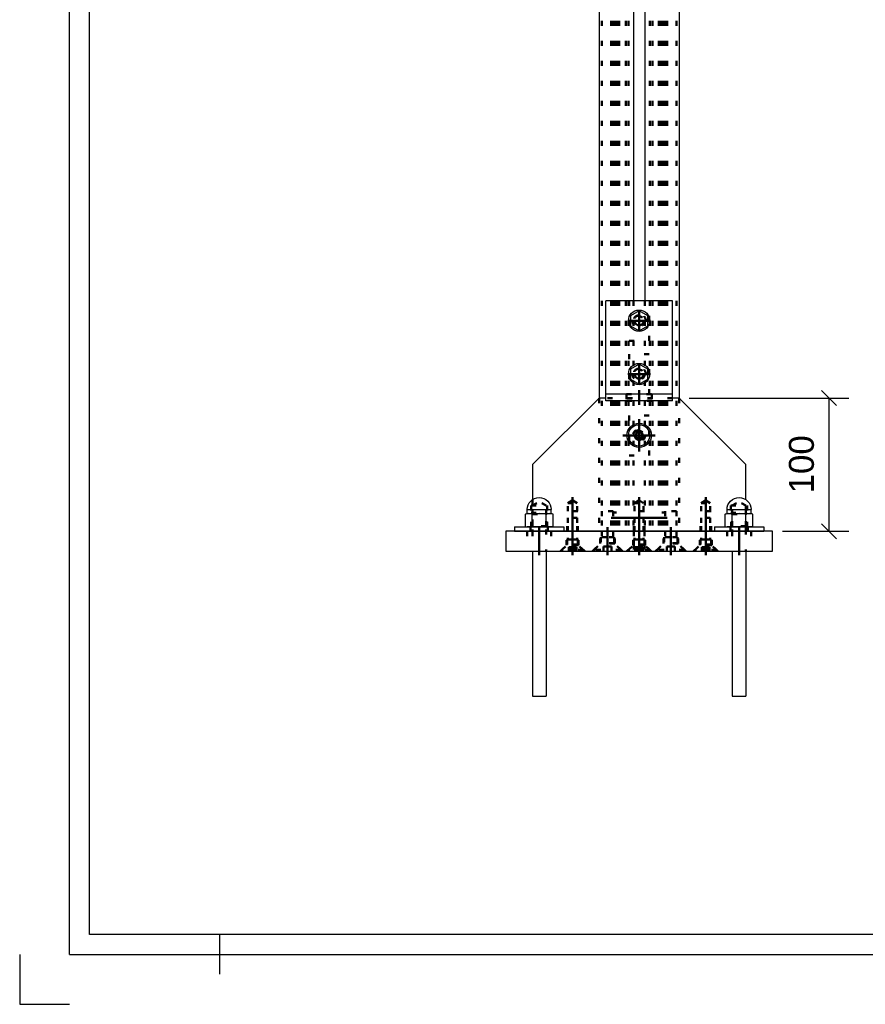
# Model space of a CAD drawing. Header units: millimetres. Extents: x 2 to 422, y -384 to -87.
# Tile 1 of 13: x 2 to 87, y -384 to -286. Entities that reach past the tile are written whole.
import ezdxf

# ---------------------------------------------------------------- set-up
doc = ezdxf.new("R2010")
doc.units = ezdxf.units.MM
doc.linetypes.add('DOT', pattern=[2, 0.5, -1.5])
doc.linetypes.add('STRICHPUNKT2', pattern=[18.5, 10, -4, 0.5, -4])
doc.layers.get('0').update_dxf_attribs({"linetype": 'CONTINUOUS'})
doc.layers.add('DIM49', color=4, linetype='CONTINUOUS')
doc.layers.add('TXT_DIM49', color=2, linetype='CONTINUOUS')
doc.layers.add('LE_ALL', color=7, linetype='CONTINUOUS', lineweight=50)
doc.styles.add('ARIAL', font='arial.ttf')

# ---------------------------------------------------------------- blocks, each defined once
blk = doc.blocks.new('DINA3_00002', base_point=(415.268, -377.081))
for p, q in [((9.268, -377.081), (9.268, -94.081)), ((415.268, -377.081), (9.268, -377.081)), ((22.268, -377.081), (22.268, -381.081)), ((7.268, -379.081), (417.268, -379.081))]:
    blk.add_line(p, q)
for points in [[(7.268, -379.081), (7.268, -92.081), (417.268, -92.081)], [(2.268, -379.081), (2.268, -384.081), (7.268, -384.081)]]:
    blk.add_lwpolyline(points)
blk = doc.blocks.new('_ZBL0013_00001')
blk.add_blockref('DINA3_00002', (415.268, -377.081))
blk = doc.blocks.new('Profiel 60x60_00481', base_point=(66.797, -185.68))
for p, q in [((60.264, -185.68), (60.264, -323.413)), ((68.264, -185.68), (68.264, -323.413)), ((63.697, -205.014), (63.697, -313.68)), ((64.831, -205.014), (64.831, -313.68))]:
    blk.add_line(p, q)
at = {"layer": 'LE_ALL', "color": 3, "linetype": 'DOT'}
for p, q in [((60.531, -185.68), (60.531, -336.747)), ((60.531, -185.68), (60.531, -336.747)), ((61.461, -185.68), (61.461, -336.747)), ((61.611, -185.68), (61.611, -336.747)), ((61.664, -185.68), (61.664, -336.747)), ((61.731, -185.68), (61.731, -336.747)), ((61.839, -185.68), (61.839, -336.747)), ((61.864, -185.68), (61.864, -336.747)), ((61.944, -185.68), (61.944, -336.747)), ((61.957, -185.68), (61.957, -336.747)), ((61.997, -185.68), (61.997, -336.747)), ((62.031, -185.68), (62.031, -336.747)), ((62.117, -185.68), (62.117, -336.747)), ((62.277, -185.68), (62.277, -336.747)), ((62.931, -185.68), (62.931, -336.747)), ((63.197, -185.68), (63.197, -336.747)), ((65.331, -185.68), (65.331, -336.747)), ((65.597, -185.68), (65.597, -336.747)), ((66.251, -185.68), (66.251, -336.747)), ((66.411, -185.68), (66.411, -336.747)), ((66.497, -185.68), (66.497, -336.747)), ((66.531, -185.68), (66.531, -336.747)), ((66.571, -185.68), (66.571, -336.747)), ((66.584, -185.68), (66.584, -336.747)), ((66.664, -185.68), (66.664, -336.747)), ((66.689, -185.68), (66.689, -336.747)), ((66.797, -185.68), (66.797, -336.747)), ((66.864, -185.68), (66.864, -336.747)), ((66.917, -185.68), (66.917, -336.747)), ((67.067, -185.68), (67.067, -336.747)), ((67.997, -185.68), (67.997, -336.747)), ((67.997, -185.68), (67.997, -336.747)), ((63.697, -313.68), (63.697, -336.747)), ((64.831, -313.68), (64.831, -336.747)), ((60.264, -323.413), (60.264, -336.747)), ((68.264, -323.413), (68.264, -336.747)), ((61.997, -334.88), (61.731, -334.88)), ((66.797, -334.88), (66.531, -334.88)), ((61.997, -335.947), (61.731, -335.947)), ((66.797, -335.947), (66.531, -335.947))]:
    blk.add_line(p, q, dxfattribs=at)
blk = doc.blocks.new('_00483', base_point=(67.064, -335.413))
at = {"layer": 'LE_ALL', "color": 1, "linetype": 'STRICHPUNKT2'}
blk.add_line((67.064, -335.413), (61.464, -335.413), dxfattribs=at)
blk = doc.blocks.new('_00482')
blk.add_blockref('_00483', (67.064, -335.413))
blk = doc.blocks.new('Profiel 60x60_00480')
for name, p in [('Profiel 60x60_00481', (66.797, -185.68)), ('_00482', (0, 0))]:
    blk.add_blockref(name, p)
blk = doc.blocks.new('Brede Strip 15x200_00486', base_point=(58.197, -338.13))
blk.add_lwpolyline([(77.597, -338.747), (77.597, -336.747), (50.931, -336.747), (50.931, -338.747)], close=True)
at = {"layer": 'LE_ALL', "color": 3, "linetype": 'DOT'}
for p, q in [((53.064, -336.747), (53.064, -338.747)), ((55.464, -336.747), (55.464, -338.747)), ((58.197, -338.13), (58.197, -336.747)), ((61.831, -337.965), (61.831, -336.747)), ((63.731, -336.747), (63.731, -337.585)), ((64.797, -336.747), (64.797, -337.585)), ((64.864, -338.13), (64.864, -336.747)), ((68.164, -337.965), (68.164, -336.747)), ((71.531, -338.13), (71.531, -336.747)), ((73.064, -336.747), (73.064, -338.747)), ((75.464, -336.747), (75.464, -338.747)), ((58.197, -338.13), (56.997, -338.13)), ((58.814, -338.747), (58.197, -338.13)), ((61.831, -337.965), (60.364, -337.965)), ((62.613, -338.747), (61.831, -337.965)), ((64.864, -338.13), (63.664, -338.13)), ((63.731, -338.085), (63.731, -338.747)), ((64.797, -338.085), (64.797, -338.747)), ((65.481, -338.747), (64.864, -338.13)), ((68.164, -337.965), (66.697, -337.965)), ((68.946, -338.747), (68.164, -337.965)), ((71.531, -338.13), (70.331, -338.13)), ((72.147, -338.747), (71.531, -338.13))]:
    blk.add_line(p, q, dxfattribs=at)
for points in [[(56.381, -338.747), (56.997, -338.13), (56.997, -336.747)], [(59.582, -338.747), (60.364, -337.965), (60.364, -336.747)], [(63.047, -338.747), (63.664, -338.13), (63.664, -336.747)], [(65.915, -338.747), (66.697, -337.965), (66.697, -336.747)], [(69.714, -338.747), (70.331, -338.13), (70.331, -336.747)]]:
    blk.add_lwpolyline(points, dxfattribs=at)
blk = doc.blocks.new('_00488', base_point=(74.264, -336.347))
at = {"layer": 'LE_ALL', "color": 1, "linetype": 'STRICHPUNKT2'}
for p, q in [((54.264, -336.347), (54.264, -339.147)), ((54.264, -336.347), (54.264, -339.147)), ((57.597, -339.147), (57.597, -336.347)), ((57.597, -339.147), (57.597, -336.347)), ((61.097, -339.147), (61.097, -336.347)), ((61.097, -339.147), (61.097, -336.347)), ((64.264, -339.147), (64.264, -336.347)), ((64.264, -339.147), (64.264, -336.347)), ((64.264, -336.48), (64.264, -339.013)), ((67.431, -339.147), (67.431, -336.347)), ((67.431, -339.147), (67.431, -336.347)), ((70.931, -339.147), (70.931, -336.347)), ((70.931, -339.147), (70.931, -336.347)), ((74.264, -336.347), (74.264, -339.147)), ((74.264, -336.347), (74.264, -339.147))]:
    blk.add_line(p, q, dxfattribs=at)
blk = doc.blocks.new('_00487')
blk.add_blockref('_00488', (74.264, -336.347))
blk = doc.blocks.new('Brede Strip 15x200_00485')
for name, p in [('Brede Strip 15x200_00486', (58.197, -338.13)), ('_00487', (0, 0))]:
    blk.add_blockref(name, p)
blk = doc.blocks.new('Carrosseriering M12 (ISO 7093 _ DIN 9021)_00492', base_point=(53.397, -336.747))
for p, q in [((51.797, -336.307), (56.731, -336.307)), ((51.797, -336.307), (51.797, -336.747)), ((51.797, -336.747), (56.731, -336.747)), ((56.731, -336.307), (56.731, -336.747))]:
    blk.add_line(p, q)
at = {"layer": 'LE_ALL', "color": 3, "linetype": 'DOT'}
for p, q in [((53.397, -336.747), (53.397, -336.307)), ((55.131, -336.747), (55.131, -336.307))]:
    blk.add_line(p, q, dxfattribs=at)
blk = doc.blocks.new('Carrosseriering M12 (ISO 7093 _ DIN 9021)_00491')
blk.add_blockref('Carrosseriering M12 (ISO 7093 _ DIN 9021)_00492', (53.397, -336.747))
blk = doc.blocks.new('Hoge dopmoer (DIN 1587)-M12_00494', base_point=(53.456, -334.907))
for p, q in [((53.064, -334.573), (55.464, -334.573)), ((55.65, -335.023), (55.464, -334.973)), ((55.65, -336.257), (55.65, -335.023)), ((52.878, -336.257), (53.064, -336.307)), ((53.225, -336.307), (53.064, -336.307)), ((55.303, -336.307), (54.264, -336.307)), ((55.464, -336.307), (55.303, -336.307)), ((55.65, -336.257), (55.464, -336.307))]:
    blk.add_line(p, q)
blk.add_lwpolyline([(53.064, -334.973), (53.064, -334.573, -0.414214), (54.264, -333.373, -0.414214), (55.464, -334.573)], format="xyb")
for points in [[(52.878, -336.257), (52.878, -335.023), (53.064, -334.973), (53.225, -334.973), (54.264, -334.973), (55.303, -334.973), (55.464, -334.973), (55.464, -334.573)], [(52.878, -336.257), (53.058, -336.294), (53.225, -336.307), (53.392, -336.294), (53.571, -336.257), (53.571, -335.023), (53.392, -334.986), (53.225, -334.973), (53.058, -334.986), (52.878, -335.023)], [(54.957, -336.257), (54.957, -335.023), (54.598, -334.986), (54.264, -334.973), (53.93, -334.986), (53.571, -335.023)], [(55.303, -334.973), (55.136, -334.986), (54.957, -335.023)], [(55.65, -335.023), (55.47, -334.986), (55.303, -334.973)], [(53.571, -336.257), (53.93, -336.294), (54.264, -336.307), (53.225, -336.307)], [(54.264, -336.307), (54.598, -336.294), (54.957, -336.257)], [(54.957, -336.257), (55.136, -336.294), (55.303, -336.307)], [(55.303, -336.307), (55.47, -336.294), (55.65, -336.257)]]:
    blk.add_lwpolyline(points)
at = {"layer": 'LE_ALL', "color": 3, "linetype": 'DOT'}
for p, q in [((53.584, -334.173), (54.264, -333.773)), ((54.944, -334.173), (54.264, -333.773)), ((53.456, -334.173), (55.072, -334.173)), ((53.456, -334.173), (53.456, -334.907)), ((53.456, -334.907), (55.072, -334.907)), ((53.464, -336.307), (53.464, -334.907)), ((55.064, -336.307), (55.064, -334.907)), ((55.072, -334.173), (55.072, -334.907))]:
    blk.add_line(p, q, dxfattribs=at)
blk = doc.blocks.new('GEWINDE_00496', base_point=(53.464, -336.307))
at = {"layer": 'LE_ALL', "color": 3, "linetype": 'DOT'}
for p, q in [((53.464, -336.307), (53.464, -334.907)), ((53.464, -334.907), (53.584, -335.027)), ((55.064, -334.907), (54.944, -335.027)), ((55.064, -336.307), (55.064, -334.907)), ((53.584, -336.237), (53.584, -335.027)), ((53.584, -335.027), (54.944, -335.027)), ((54.944, -336.237), (54.944, -335.027)), ((53.464, -336.307), (53.584, -336.237)), ((54.944, -336.237), (53.584, -336.237)), ((55.064, -336.307), (54.944, -336.237))]:
    blk.add_line(p, q, dxfattribs=at)
blk = doc.blocks.new('GEWINDE_00495')
blk.add_blockref('GEWINDE_00496', (53.464, -336.307))
blk = doc.blocks.new('Hoge dopmoer (DIN 1587)-M12_00493')
for name, p in [('Hoge dopmoer (DIN 1587)-M12_00494', (53.456, -334.907)), ('GEWINDE_00495', (0, 0))]:
    blk.add_blockref(name, p)
blk = doc.blocks.new('Draadstang-M12x140_00498', base_point=(53.584, -353.24))
for p, q in [((53.584, -338.747), (53.584, -353.24)), ((54.944, -338.747), (54.944, -353.24)), ((53.584, -353.24), (54.944, -353.24))]:
    blk.add_line(p, q)
at = {"layer": 'LE_ALL', "color": 3, "linetype": 'DOT'}
blk.add_line((54.944, -334.573), (54.944, -338.747), dxfattribs=at)
blk.add_lwpolyline([(53.584, -334.573), (53.584, -336.747), (53.584, -338.747)], dxfattribs=at)
blk = doc.blocks.new('Draadstang-M12x140_00497')
blk.add_blockref('Draadstang-M12x140_00498', (53.584, -353.24))
blk = doc.blocks.new('Montage_00490')
for name in ['Hoge dopmoer (DIN 1587)-M12_00493', 'Draadstang-M12x140_00497', 'Carrosseriering M12 (ISO 7093 _ DIN 9021)_00491']:
    blk.add_blockref(name, (0, 0))
blk = doc.blocks.new('Carrosseriering M12 (ISO 7093 _ DIN 9021)_00501', base_point=(73.397, -336.747))
for p, q in [((71.797, -336.307), (76.731, -336.307)), ((71.797, -336.307), (71.797, -336.747)), ((71.797, -336.747), (76.731, -336.747)), ((76.731, -336.307), (76.731, -336.747))]:
    blk.add_line(p, q)
at = {"layer": 'LE_ALL', "color": 3, "linetype": 'DOT'}
for p, q in [((73.397, -336.747), (73.397, -336.307)), ((75.131, -336.747), (75.131, -336.307))]:
    blk.add_line(p, q, dxfattribs=at)
blk = doc.blocks.new('Carrosseriering M12 (ISO 7093 _ DIN 9021)_00500')
blk.add_blockref('Carrosseriering M12 (ISO 7093 _ DIN 9021)_00501', (73.397, -336.747))
blk = doc.blocks.new('Hoge dopmoer (DIN 1587)-M12_00503', base_point=(73.456, -334.907))
for p, q in [((73.064, -334.573), (75.464, -334.573)), ((75.65, -335.023), (75.464, -334.973)), ((75.65, -336.257), (75.65, -335.023)), ((72.878, -336.257), (73.064, -336.307)), ((73.225, -336.307), (73.064, -336.307)), ((75.303, -336.307), (74.264, -336.307)), ((75.464, -336.307), (75.303, -336.307)), ((75.65, -336.257), (75.464, -336.307))]:
    blk.add_line(p, q)
blk.add_lwpolyline([(73.064, -334.973), (73.064, -334.573, -0.414214), (74.264, -333.373, -0.414214), (75.464, -334.573)], format="xyb")
for points in [[(72.878, -336.257), (72.878, -335.023), (73.064, -334.973), (73.225, -334.973), (74.264, -334.973), (75.303, -334.973), (75.464, -334.973), (75.464, -334.573)], [(72.878, -336.257), (73.058, -336.294), (73.225, -336.307), (73.392, -336.294), (73.571, -336.257), (73.571, -335.023), (73.392, -334.986), (73.225, -334.973), (73.058, -334.986), (72.878, -335.023)], [(74.957, -336.257), (74.957, -335.023), (74.598, -334.986), (74.264, -334.973), (73.93, -334.986), (73.571, -335.023)], [(75.303, -334.973), (75.136, -334.986), (74.957, -335.023)], [(75.65, -335.023), (75.47, -334.986), (75.303, -334.973)], [(73.571, -336.257), (73.93, -336.294), (74.264, -336.307), (73.225, -336.307)], [(74.264, -336.307), (74.598, -336.294), (74.957, -336.257)], [(74.957, -336.257), (75.136, -336.294), (75.303, -336.307)], [(75.303, -336.307), (75.47, -336.294), (75.65, -336.257)]]:
    blk.add_lwpolyline(points)
at = {"layer": 'LE_ALL', "color": 3, "linetype": 'DOT'}
for p, q in [((73.584, -334.173), (74.264, -333.773)), ((74.944, -334.173), (74.264, -333.773)), ((73.456, -334.173), (75.072, -334.173)), ((73.456, -334.173), (73.456, -334.907)), ((73.456, -334.907), (75.072, -334.907)), ((73.464, -336.307), (73.464, -334.907)), ((75.064, -336.307), (75.064, -334.907)), ((75.072, -334.173), (75.072, -334.907))]:
    blk.add_line(p, q, dxfattribs=at)
blk = doc.blocks.new('GEWINDE_00505', base_point=(73.464, -336.307))
at = {"layer": 'LE_ALL', "color": 3, "linetype": 'DOT'}
for p, q in [((73.464, -336.307), (73.464, -334.907)), ((73.464, -334.907), (73.584, -335.027)), ((75.064, -334.907), (74.944, -335.027)), ((75.064, -336.307), (75.064, -334.907)), ((73.584, -336.237), (73.584, -335.027)), ((73.584, -335.027), (74.944, -335.027)), ((74.944, -336.237), (74.944, -335.027)), ((73.464, -336.307), (73.584, -336.237)), ((74.944, -336.237), (73.584, -336.237)), ((75.064, -336.307), (74.944, -336.237))]:
    blk.add_line(p, q, dxfattribs=at)
blk = doc.blocks.new('GEWINDE_00504')
blk.add_blockref('GEWINDE_00505', (73.464, -336.307))
blk = doc.blocks.new('Hoge dopmoer (DIN 1587)-M12_00502')
for name, p in [('Hoge dopmoer (DIN 1587)-M12_00503', (73.456, -334.907)), ('GEWINDE_00504', (0, 0))]:
    blk.add_blockref(name, p)
blk = doc.blocks.new('Draadstang-M12x140_00507', base_point=(73.584, -353.24))
for p, q in [((73.584, -338.747), (73.584, -353.24)), ((74.944, -338.747), (74.944, -353.24)), ((73.584, -353.24), (74.944, -353.24))]:
    blk.add_line(p, q)
at = {"layer": 'LE_ALL', "color": 3, "linetype": 'DOT'}
blk.add_line((74.944, -334.573), (74.944, -338.747), dxfattribs=at)
blk.add_lwpolyline([(73.584, -334.573), (73.584, -336.747), (73.584, -338.747)], dxfattribs=at)
blk = doc.blocks.new('Draadstang-M12x140_00506')
blk.add_blockref('Draadstang-M12x140_00507', (73.584, -353.24))
blk = doc.blocks.new('Montage_00499')
for name in ['Hoge dopmoer (DIN 1587)-M12_00502', 'Draadstang-M12x140_00506', 'Carrosseriering M12 (ISO 7093 _ DIN 9021)_00500']:
    blk.add_blockref(name, (0, 0))
blk = doc.blocks.new('Montage voetplaat_00489')
for name in ['Montage_00490', 'Montage_00499']:
    blk.add_blockref(name, (0, 0))
blk = doc.blocks.new('Verzonken kopbout (DIN 7991_ISO 10642)-M10x30_00510', base_point=(66.864, -337.32))
at = {"layer": 'LE_ALL', "color": 3, "linetype": 'DOT'}
for p, q in [((66.864, -334.747), (66.864, -337.32)), ((67.997, -334.747), (66.864, -334.747)), ((67.997, -334.747), (67.997, -337.32)), ((66.097, -338.587), (66.764, -337.92)), ((66.764, -337.32), (66.764, -337.92)), ((68.097, -337.32), (66.764, -337.32)), ((66.864, -337.32), (67.997, -337.32)), ((68.097, -337.32), (68.097, -337.92)), ((66.097, -338.587), (66.097, -338.747)), ((68.764, -338.587), (66.097, -338.587)), ((67.031, -338.267), (67.031, -338.747)), ((67.431, -338.267), (67.431, -338.747)), ((67.831, -338.267), (67.831, -338.747)), ((68.764, -338.587), (68.764, -338.747))]:
    blk.add_line(p, q, dxfattribs=at)
for points in [[(68.764, -338.587), (68.097, -337.92), (66.764, -337.92)], [(67.831, -338.267), (67.431, -338.267), (67.031, -338.267)]]:
    blk.add_lwpolyline(points, dxfattribs=at)
blk = doc.blocks.new('Verzonken kopbout (DIN 7991_ISO 10642)-M10x30_00509')
blk.add_blockref('Verzonken kopbout (DIN 7991_ISO 10642)-M10x30_00510', (66.864, -337.32))
blk = doc.blocks.new('Verzonken kopbout (DIN 7991_ISO 10642)-M10x30_00514', base_point=(60.531, -337.32))
at = {"layer": 'LE_ALL', "color": 3, "linetype": 'DOT'}
for p, q in [((60.531, -334.747), (60.531, -337.32)), ((61.664, -334.747), (60.531, -334.747)), ((61.664, -334.747), (61.664, -337.32)), ((59.764, -338.587), (60.431, -337.92)), ((60.431, -337.32), (60.431, -337.92)), ((61.764, -337.32), (60.431, -337.32)), ((60.531, -337.32), (61.664, -337.32)), ((61.764, -337.32), (61.764, -337.92)), ((59.764, -338.587), (59.764, -338.747)), ((62.431, -338.587), (59.764, -338.587)), ((60.697, -338.267), (60.697, -338.747)), ((61.097, -338.267), (61.097, -338.747)), ((61.497, -338.267), (61.497, -338.747)), ((62.431, -338.587), (62.431, -338.747))]:
    blk.add_line(p, q, dxfattribs=at)
for points in [[(62.431, -338.587), (61.764, -337.92), (60.431, -337.92)], [(61.497, -338.267), (61.097, -338.267), (60.697, -338.267)]]:
    blk.add_lwpolyline(points, dxfattribs=at)
blk = doc.blocks.new('Verzonken kopbout (DIN 7991_ISO 10642)-M10x30_00513')
blk.add_blockref('Verzonken kopbout (DIN 7991_ISO 10642)-M10x30_00514', (60.531, -337.32))
blk = doc.blocks.new('Montage voetplaat_00508')
for name in ['Verzonken kopbout (DIN 7991_ISO 10642)-M10x30_00513', 'Verzonken kopbout (DIN 7991_ISO 10642)-M10x30_00509']:
    blk.add_blockref(name, (0, 0))
blk = doc.blocks.new('Voetplaat + montage_00484')
for name in ['Montage voetplaat_00489', 'Montage voetplaat_00508', 'Brede Strip 15x200_00485']:
    blk.add_blockref(name, (0, 0))
blk = doc.blocks.new('_D15', base_point=(81.752, -332.96))
at = {"layer": 'DIM49', "color": 1}
for p, q in [((84.002, -324.163), (82.502, -322.663)), ((69.264, -323.413), (85.252, -323.413)), ((83.252, -323.413), (83.252, -336.747)), ((78.597, -336.747), (85.252, -336.747)), ((82.502, -335.997), (84.002, -337.497))]:
    blk.add_line(p, q, dxfattribs=at)
at = {"layer": 'TXT_DIM49', "style": 'ARIAL'}
blk.add_text('100', height=2.5, rotation=90.00021, dxfattribs=at).set_placement((81.752, -332.96))
blk = doc.blocks.new('Plaatwerk D_ 12_00519', base_point=(58.131, -334.747))
for p, q in [((60.264, -323.413), (53.597, -330.08)), ((60.931, -323.413), (60.264, -323.413)), ((74.931, -330.08), (68.264, -323.413)), ((53.597, -330.08), (53.597, -333.576)), ((74.931, -333.576), (74.931, -330.08)), ((56.731, -336.747), (71.797, -336.747))]:
    blk.add_line(p, q)
blk.add_lwpolyline([(68.264, -323.413), (67.597, -323.413)])
blk.add_circle((64.264, -327.147), 1.217)
at = {"layer": 'LE_ALL', "color": 3, "linetype": 'DOT'}
for p, q in [((67.597, -323.413), (60.931, -323.413)), ((53.597, -333.576), (53.597, -336.747)), ((57.144, -333.92), (57.597, -333.658)), ((57.144, -333.92), (58.051, -333.92)), ((57.144, -334.747), (57.144, -333.92)), ((63.811, -333.92), (64.264, -333.658)), ((63.811, -333.92), (64.717, -333.92)), ((63.811, -334.747), (63.811, -333.92)), ((70.477, -333.92), (70.931, -333.658)), ((70.477, -333.92), (71.384, -333.92)), ((70.477, -334.747), (70.477, -333.92)), ((74.931, -336.747), (74.931, -333.576)), ((58.131, -334.747), (57.064, -334.747)), ((57.064, -336.747), (57.064, -334.747)), ((58.131, -336.747), (58.131, -334.747)), ((64.797, -334.747), (63.731, -334.747)), ((63.731, -336.747), (63.731, -334.747)), ((64.797, -336.747), (64.797, -334.747)), ((71.464, -334.747), (70.397, -334.747)), ((70.397, -336.747), (70.397, -334.747)), ((71.464, -336.747), (71.464, -334.747))]:
    blk.add_line(p, q, dxfattribs=at)
for points in [[(58.051, -334.747), (58.051, -333.92), (57.597, -333.658)], [(64.717, -334.747), (64.717, -333.92), (64.264, -333.658)], [(71.384, -334.747), (71.384, -333.92), (70.931, -333.658)]]:
    blk.add_lwpolyline(points, dxfattribs=at)
blk.add_circle((64.264, -327.147), 0.6, dxfattribs=at)
blk.add_blockref('_D15', (81.752, -332.96))
blk = doc.blocks.new('_00521', base_point=(64.264, -327.147))
at = {"layer": 'LE_ALL', "color": 1, "linetype": 'STRICHPUNKT2'}
for p, q in [((64.264, -327.147), (64.264, -325.53)), ((64.264, -327.147), (64.264, -326.147)), ((64.264, -327.147), (62.647, -327.147)), ((64.264, -327.147), (63.264, -327.147)), ((64.264, -327.147), (64.264, -328.763)), ((64.264, -327.147), (65.881, -327.147)), ((64.264, -327.147), (64.264, -328.147)), ((64.264, -327.147), (65.264, -327.147)), ((57.597, -337.013), (57.597, -333.345)), ((64.264, -337.013), (64.264, -333.345)), ((70.931, -337.013), (70.931, -333.345))]:
    blk.add_line(p, q, dxfattribs=at)
blk = doc.blocks.new('_00520')
blk.add_blockref('_00521', (64.264, -327.147))
blk = doc.blocks.new('DIN 76-M8_00523', base_point=(58.051, -336.747))
at = {"layer": 'LE_ALL', "color": 3, "linetype": 'DOT'}
for p, q in [((58.131, -334.747), (57.064, -334.747)), ((57.064, -336.747), (57.064, -334.747)), ((57.144, -336.747), (57.144, -334.747)), ((58.051, -336.747), (58.051, -334.747)), ((58.131, -336.747), (58.131, -334.747)), ((64.797, -334.747), (63.731, -334.747)), ((63.731, -336.747), (63.731, -334.747)), ((63.811, -336.747), (63.811, -334.747)), ((64.717, -336.747), (64.717, -334.747)), ((64.797, -336.747), (64.797, -334.747)), ((71.464, -334.747), (70.397, -334.747)), ((70.397, -336.747), (70.397, -334.747)), ((70.477, -336.747), (70.477, -334.747)), ((71.384, -336.747), (71.384, -334.747)), ((71.464, -336.747), (71.464, -334.747))]:
    blk.add_line(p, q, dxfattribs=at)
blk = doc.blocks.new('DIN 76-M8_00522')
blk.add_blockref('DIN 76-M8_00523', (58.051, -336.747))
blk = doc.blocks.new('Plaatwerk D_ 12_00518')
for name, p in [('Plaatwerk D_ 12_00519', (58.131, -334.747)), ('_00520', (0, 0)), ('DIN 76-M8_00522', (0, 0))]:
    blk.add_blockref(name, p)
blk = doc.blocks.new('_00527', base_point=(64.264, -327.147))
at = {"layer": 'LE_ALL', "color": 1, "linetype": 'STRICHPUNKT2'}
for p, q in [((64.264, -327.147), (64.264, -325.53)), ((64.264, -327.147), (64.264, -326.147)), ((64.264, -327.147), (62.647, -327.147)), ((64.264, -327.147), (63.264, -327.147)), ((64.264, -327.147), (64.264, -328.763)), ((64.264, -327.147), (65.881, -327.147)), ((64.264, -327.147), (64.264, -328.147)), ((64.264, -327.147), (65.264, -327.147)), ((57.597, -337.013), (57.597, -333.345)), ((64.264, -337.013), (64.264, -333.345)), ((70.931, -337.013), (70.931, -333.345))]:
    blk.add_line(p, q, dxfattribs=at)
blk = doc.blocks.new('_00526')
blk.add_blockref('_00527', (64.264, -327.147))
blk = doc.blocks.new('Plaatwerk D_ 12_00524')
blk.add_blockref('_00526', (0, 0))
blk = doc.blocks.new('Verzonken kopbout (DIN 7991_ISO 10642)-M8x25_00530', base_point=(70.477, -337.585))
at = {"layer": 'LE_ALL', "color": 3, "linetype": 'DOT'}
for p, q in [((70.477, -335.413), (70.477, -337.585)), ((71.384, -335.413), (70.477, -335.413)), ((71.384, -335.413), (71.384, -337.585)), ((70.397, -337.585), (70.397, -338.085)), ((71.464, -337.585), (70.397, -337.585)), ((70.477, -337.585), (71.384, -337.585)), ((71.464, -337.585), (71.464, -338.085)), ((69.864, -338.619), (70.397, -338.085)), ((69.864, -338.619), (69.864, -338.747)), ((71.997, -338.619), (69.864, -338.619)), ((70.546, -338.347), (70.546, -338.747)), ((70.738, -338.347), (70.738, -338.747)), ((71.123, -338.347), (71.123, -338.747)), ((71.316, -338.347), (71.316, -338.747)), ((71.997, -338.619), (71.997, -338.747))]:
    blk.add_line(p, q, dxfattribs=at)
for points in [[(71.997, -338.619), (71.464, -338.085), (70.397, -338.085)], [(71.316, -338.347), (71.123, -338.347), (70.738, -338.347), (70.546, -338.347)]]:
    blk.add_lwpolyline(points, dxfattribs=at)
blk = doc.blocks.new('Verzonken kopbout (DIN 7991_ISO 10642)-M8x25_00529')
blk.add_blockref('Verzonken kopbout (DIN 7991_ISO 10642)-M8x25_00530', (70.477, -337.585))
blk = doc.blocks.new('Verzonken kopbout (DIN 7991_ISO 10642)-M8x25_00532', base_point=(63.811, -337.585))
at = {"layer": 'LE_ALL', "color": 3, "linetype": 'DOT'}
for p, q in [((63.811, -335.413), (63.811, -337.585)), ((64.717, -335.413), (63.811, -335.413)), ((64.717, -335.413), (64.717, -337.585)), ((63.731, -337.585), (63.731, -338.085)), ((64.797, -337.585), (63.731, -337.585)), ((63.811, -337.585), (64.717, -337.585)), ((64.797, -337.585), (64.797, -338.085)), ((63.197, -338.619), (63.731, -338.085)), ((63.197, -338.619), (63.197, -338.747)), ((65.331, -338.619), (63.197, -338.619)), ((63.879, -338.347), (63.879, -338.747)), ((64.072, -338.347), (64.072, -338.747)), ((64.456, -338.347), (64.456, -338.747)), ((64.649, -338.347), (64.649, -338.747)), ((65.331, -338.619), (65.331, -338.747))]:
    blk.add_line(p, q, dxfattribs=at)
for points in [[(65.331, -338.619), (64.797, -338.085), (63.731, -338.085)], [(64.649, -338.347), (64.456, -338.347), (64.072, -338.347), (63.879, -338.347)]]:
    blk.add_lwpolyline(points, dxfattribs=at)
blk = doc.blocks.new('Verzonken kopbout (DIN 7991_ISO 10642)-M8x25_00531')
blk.add_blockref('Verzonken kopbout (DIN 7991_ISO 10642)-M8x25_00532', (63.811, -337.585))
blk = doc.blocks.new('Verzonken kopbout (DIN 7991_ISO 10642)-M8x25_00534', base_point=(57.144, -337.585))
at = {"layer": 'LE_ALL', "color": 3, "linetype": 'DOT'}
for p, q in [((57.144, -335.413), (57.144, -337.585)), ((58.051, -335.413), (57.144, -335.413)), ((58.051, -335.413), (58.051, -337.585)), ((57.064, -337.585), (57.064, -338.085)), ((58.131, -337.585), (57.064, -337.585)), ((57.144, -337.585), (58.051, -337.585)), ((58.131, -337.585), (58.131, -338.085)), ((56.531, -338.619), (57.064, -338.085)), ((56.531, -338.619), (56.531, -338.747)), ((58.664, -338.619), (56.531, -338.619)), ((57.212, -338.347), (57.212, -338.747)), ((57.405, -338.347), (57.405, -338.747)), ((57.79, -338.347), (57.79, -338.747)), ((57.982, -338.347), (57.982, -338.747)), ((58.664, -338.619), (58.664, -338.747))]:
    blk.add_line(p, q, dxfattribs=at)
for points in [[(58.664, -338.619), (58.131, -338.085), (57.064, -338.085)], [(57.982, -338.347), (57.79, -338.347), (57.405, -338.347), (57.212, -338.347)]]:
    blk.add_lwpolyline(points, dxfattribs=at)
blk = doc.blocks.new('Verzonken kopbout (DIN 7991_ISO 10642)-M8x25_00533')
blk.add_blockref('Verzonken kopbout (DIN 7991_ISO 10642)-M8x25_00534', (57.144, -337.585))
blk = doc.blocks.new('Montage_00528')
for name in ['Verzonken kopbout (DIN 7991_ISO 10642)-M8x25_00533', 'Verzonken kopbout (DIN 7991_ISO 10642)-M8x25_00531', 'Verzonken kopbout (DIN 7991_ISO 10642)-M8x25_00529']:
    blk.add_blockref(name, (0, 0))
blk = doc.blocks.new('1011 Moerblok M8_00544', base_point=(65.264, -329.147))
at = {"layer": 'LE_ALL', "color": 3, "linetype": 'DOT'}
blk.add_lwpolyline([(65.264, -329.147), (65.264, -325.147), (63.264, -325.147), (63.264, -329.147)], close=True, dxfattribs=at)
blk = doc.blocks.new('_00546', base_point=(64.264, -327.147))
at = {"layer": 'LE_ALL', "color": 1, "linetype": 'STRICHPUNKT2'}
for q in [(64.264, -326.347), (64.264, -326.347), (63.464, -327.147), (63.464, -327.147), (64.264, -327.947), (65.064, -327.147), (64.264, -327.947), (65.064, -327.147)]:
    blk.add_line((64.264, -327.147), q, dxfattribs=at)
blk = doc.blocks.new('_00545')
blk.add_blockref('_00546', (64.264, -327.147))
blk = doc.blocks.new('1011 Moerblok M8_00543')
for name, p in [('1011 Moerblok M8_00544', (65.264, -329.147)), ('_00545', (0, 0))]:
    blk.add_blockref(name, p)
blk = doc.blocks.new('Verzonken kopbout (DIN 7991_ISO 10642)-M8x20_00548', base_point=(63.811, -327.147))
blk.add_lwpolyline([(63.931, -326.954), (63.931, -327.339), (64.264, -327.532), (64.597, -327.339), (64.597, -326.954), (64.264, -326.762)], close=True)
blk.add_circle((64.264, -327.147), 1.067)
at = {"layer": 'LE_ALL', "color": 3, "linetype": 'DOT'}
for radius in [0.533, 0.453]:
    blk.add_circle((64.264, -327.147), radius, dxfattribs=at)
blk = doc.blocks.new('GEWINDE_00550', base_point=(63.826, -327.265))
at = {"layer": 'LE_ALL', "color": 3, "linetype": 'DOT'}
blk.add_lwpolyline([(63.826, -327.265, 0.339113), (64.264, -327.6, 1.140985), (64.146, -326.709)], format="xyb", dxfattribs=at)
blk = doc.blocks.new('GEWINDE_00549')
blk.add_blockref('GEWINDE_00550', (63.826, -327.265))
blk = doc.blocks.new('Verzonken kopbout (DIN 7991_ISO 10642)-M8x20_00547')
for name, p in [('Verzonken kopbout (DIN 7991_ISO 10642)-M8x20_00548', (63.811, -327.147)), ('GEWINDE_00549', (0, 0))]:
    blk.add_blockref(name, p)
blk = doc.blocks.new('Montage baluster_00542')
for name in ['Verzonken kopbout (DIN 7991_ISO 10642)-M8x20_00547', '1011 Moerblok M8_00543']:
    blk.add_blockref(name, (0, 0))
blk = doc.blocks.new('_00554', base_point=(64.264, -327.147))
at = {"layer": 'LE_ALL', "color": 1, "linetype": 'STRICHPUNKT2'}
for q in [(64.264, -326.347), (64.264, -326.347), (63.464, -327.147), (63.464, -327.147), (64.264, -327.947), (65.064, -327.147), (64.264, -327.947), (65.064, -327.147)]:
    blk.add_line((64.264, -327.147), q, dxfattribs=at)
blk = doc.blocks.new('_00553')
blk.add_blockref('_00554', (64.264, -327.147))
blk = doc.blocks.new('1011 Moerblok M8_00552')
blk.add_blockref('_00553', (0, 0))
blk = doc.blocks.new('Verzonken kopbout (DIN 7991_ISO 10642)-M8x20_00556', base_point=(64.597, -326.954))
at = {"layer": 'LE_ALL', "color": 3, "linetype": 'DOT'}
blk.add_lwpolyline([(64.597, -326.954), (64.597, -327.339), (64.264, -327.532), (63.931, -327.339), (63.931, -326.954), (64.264, -326.762)], close=True, dxfattribs=at)
blk = doc.blocks.new('Verzonken kopbout (DIN 7991_ISO 10642)-M8x20_00555')
blk.add_blockref('Verzonken kopbout (DIN 7991_ISO 10642)-M8x20_00556', (64.597, -326.954))
blk = doc.blocks.new('Montage baluster_00551')
for name in ['1011 Moerblok M8_00552', 'Verzonken kopbout (DIN 7991_ISO 10642)-M8x20_00555']:
    blk.add_blockref(name, (0, 0))
blk = doc.blocks.new('Schoren + montage_00517')
for name in ['Plaatwerk D_ 12_00518', 'Plaatwerk D_ 12_00524', 'Montage baluster_00542', 'Montage baluster_00551', 'Montage_00528']:
    blk.add_blockref(name, (0, 0))
blk = doc.blocks.new('Hoeklijn 75x50x5_00601', base_point=(62.997, -323.013))
for p, q in [((67.597, -313.68), (60.931, -313.68)), ((60.931, -323.013), (60.931, -313.68)), ((67.597, -323.013), (67.597, -313.68)), ((67.597, -323.013), (60.931, -323.013)), ((60.931, -323.68), (60.931, -323.013)), ((67.597, -323.68), (67.597, -323.013)), ((67.597, -323.68), (60.931, -323.68))]:
    blk.add_line(p, q)
at = {"layer": 'LE_ALL', "color": 3, "linetype": 'DOT'}
for q in [(62.997, -323.68), (65.531, -323.013)]:
    blk.add_line((62.997, -323.013), q, dxfattribs=at)
for points in [[(64.931, -315.688, 1), (63.597, -315.672, 1)], [(64.931, -321.021, 1), (63.597, -321.005, 1)]]:
    blk.add_lwpolyline(points, format="xyb", close=True, dxfattribs=at)
blk.add_lwpolyline([(65.531, -323.013), (65.531, -323.68), (62.997, -323.68)], dxfattribs=at)
blk = doc.blocks.new('_00603', base_point=(64.264, -321.013))
at = {"layer": 'LE_ALL', "color": 1, "linetype": 'STRICHPUNKT2'}
for p, q in [((64.264, -315.68), (64.264, -314.68)), ((64.264, -315.68), (64.264, -314.68)), ((64.264, -315.68), (63.264, -315.68)), ((64.264, -315.68), (63.264, -315.68)), ((64.264, -315.68), (65.264, -315.68)), ((64.264, -315.68), (64.264, -316.68)), ((64.264, -315.68), (65.264, -315.68)), ((64.264, -315.68), (64.264, -316.68)), ((64.264, -321.013), (64.264, -320.013)), ((64.264, -321.013), (64.264, -320.013)), ((64.264, -321.013), (63.264, -321.013)), ((64.264, -321.013), (63.264, -321.013)), ((64.264, -321.013), (65.264, -321.013)), ((64.264, -321.013), (64.264, -322.013)), ((64.264, -321.013), (65.264, -321.013)), ((64.264, -321.013), (64.264, -322.013)), ((64.264, -324.08), (64.264, -322.613)), ((64.264, -324.08), (64.264, -322.613))]:
    blk.add_line(p, q, dxfattribs=at)
blk = doc.blocks.new('_00602')
blk.add_blockref('_00603', (64.264, -321.013))
blk = doc.blocks.new('Hoeklijn 75x50x5_00600')
for name, p in [('Hoeklijn 75x50x5_00601', (62.997, -323.013)), ('_00602', (0, 0))]:
    blk.add_blockref(name, p)
blk = doc.blocks.new('1011 Moerblok M8_00606', base_point=(65.264, -317.68))
at = {"layer": 'LE_ALL', "color": 3, "linetype": 'DOT'}
blk.add_line((65.264, -317.68), (65.264, -313.68), dxfattribs=at)
blk.add_lwpolyline([(63.264, -313.68), (63.264, -317.68), (65.264, -317.68)], dxfattribs=at)
blk = doc.blocks.new('_00608', base_point=(64.264, -315.68))
at = {"layer": 'LE_ALL', "color": 1, "linetype": 'STRICHPUNKT2'}
for q in [(64.264, -314.88), (64.264, -314.88), (63.464, -315.68), (63.464, -315.68), (64.264, -316.48), (65.064, -315.68), (64.264, -316.48), (65.064, -315.68)]:
    blk.add_line((64.264, -315.68), q, dxfattribs=at)
blk = doc.blocks.new('_00607')
blk.add_blockref('_00608', (64.264, -315.68))
blk = doc.blocks.new('1011 Moerblok M8_00605')
for name, p in [('1011 Moerblok M8_00606', (65.264, -317.68)), ('_00607', (0, 0))]:
    blk.add_blockref(name, p)
blk = doc.blocks.new('Sluitring (DIN 125)-M8_00610', base_point=(63.704, -315.68))
blk.add_circle((64.264, -315.68), 1.067)
at = {"layer": 'LE_ALL', "color": 3, "linetype": 'DOT'}
blk.add_circle((64.264, -315.68), 0.56, dxfattribs=at)
blk = doc.blocks.new('Sluitring (DIN 125)-M8_00609')
blk.add_blockref('Sluitring (DIN 125)-M8_00610', (63.704, -315.68))
blk = doc.blocks.new('Zeskant tapbout-M8x16 (DIN 933)_00612', base_point=(63.811, -315.68))
blk.add_lwpolyline([(63.397, -316.18), (64.264, -316.681), (65.131, -316.18), (65.131, -315.18), (64.264, -314.679), (63.397, -315.18)], close=True)
at = {"layer": 'LE_ALL', "color": 3, "linetype": 'DOT'}
for radius in [0.533, 0.453]:
    blk.add_circle((64.264, -315.68), radius, dxfattribs=at)
blk = doc.blocks.new('GEWINDE_00614', base_point=(63.826, -315.798))
at = {"layer": 'LE_ALL', "color": 3, "linetype": 'DOT'}
blk.add_lwpolyline([(63.826, -315.798, 0.339113), (64.264, -316.133, 1.140985), (64.146, -315.242)], format="xyb", dxfattribs=at)
blk = doc.blocks.new('GEWINDE_00613')
blk.add_blockref('GEWINDE_00614', (63.826, -315.798))
blk = doc.blocks.new('Zeskant tapbout-M8x16 (DIN 933)_00611')
for name, p in [('Zeskant tapbout-M8x16 (DIN 933)_00612', (63.811, -315.68)), ('GEWINDE_00613', (0, 0))]:
    blk.add_blockref(name, p)
blk = doc.blocks.new('Montage baluster_00604')
for name in ['1011 Moerblok M8_00605', 'Sluitring (DIN 125)-M8_00609', 'Zeskant tapbout-M8x16 (DIN 933)_00611']:
    blk.add_blockref(name, (0, 0))
blk = doc.blocks.new('1011 Moerblok M8_00617', base_point=(65.264, -323.013))
at = {"layer": 'LE_ALL', "color": 3, "linetype": 'DOT'}
blk.add_lwpolyline([(65.264, -323.013), (65.264, -319.013), (63.264, -319.013), (63.264, -323.013)], dxfattribs=at)
blk = doc.blocks.new('_00619', base_point=(64.264, -321.013))
at = {"layer": 'LE_ALL', "color": 1, "linetype": 'STRICHPUNKT2'}
for q in [(64.264, -320.213), (64.264, -320.213), (63.464, -321.013), (63.464, -321.013), (64.264, -321.813), (65.064, -321.013), (64.264, -321.813), (65.064, -321.013)]:
    blk.add_line((64.264, -321.013), q, dxfattribs=at)
blk = doc.blocks.new('_00618')
blk.add_blockref('_00619', (64.264, -321.013))
blk = doc.blocks.new('1011 Moerblok M8_00616')
for name, p in [('1011 Moerblok M8_00617', (65.264, -323.013)), ('_00618', (0, 0))]:
    blk.add_blockref(name, p)
blk = doc.blocks.new('Sluitring (DIN 125)-M8_00621', base_point=(63.704, -321.013))
blk.add_circle((64.264, -321.013), 1.067)
at = {"layer": 'LE_ALL', "color": 3, "linetype": 'DOT'}
blk.add_circle((64.264, -321.013), 0.56, dxfattribs=at)
blk = doc.blocks.new('Sluitring (DIN 125)-M8_00620')
blk.add_blockref('Sluitring (DIN 125)-M8_00621', (63.704, -321.013))
blk = doc.blocks.new('Zeskant tapbout-M8x16 (DIN 933)_00623', base_point=(63.811, -321.013))
blk.add_lwpolyline([(63.397, -321.514), (64.264, -322.014), (65.131, -321.514), (65.131, -320.513), (64.264, -320.013), (63.397, -320.513)], close=True)
at = {"layer": 'LE_ALL', "color": 3, "linetype": 'DOT'}
for radius in [0.533, 0.453]:
    blk.add_circle((64.264, -321.013), radius, dxfattribs=at)
blk = doc.blocks.new('GEWINDE_00625', base_point=(63.826, -321.131))
at = {"layer": 'LE_ALL', "color": 3, "linetype": 'DOT'}
blk.add_lwpolyline([(63.826, -321.131, 0.339113), (64.264, -321.467, 1.140985), (64.146, -320.576)], format="xyb", dxfattribs=at)
blk = doc.blocks.new('GEWINDE_00624')
blk.add_blockref('GEWINDE_00625', (63.826, -321.131))
blk = doc.blocks.new('Zeskant tapbout-M8x16 (DIN 933)_00622')
for name, p in [('Zeskant tapbout-M8x16 (DIN 933)_00623', (63.811, -321.013)), ('GEWINDE_00624', (0, 0))]:
    blk.add_blockref(name, p)
blk = doc.blocks.new('Montage baluster_00615')
for name in ['1011 Moerblok M8_00616', 'Sluitring (DIN 125)-M8_00620', 'Zeskant tapbout-M8x16 (DIN 933)_00622']:
    blk.add_blockref(name, (0, 0))
blk = doc.blocks.new('deel aan baluster_00599')
for name in ['Hoeklijn 75x50x5_00600', 'Montage baluster_00604', 'Montage baluster_00615']:
    blk.add_blockref(name, (0, 0))
blk = doc.blocks.new('Tussenkoker_00571')
blk.add_blockref('deel aan baluster_00599', (0, 0))
blk = doc.blocks.new('Tussenkoker_00479')
for name in ['Tussenkoker_00571', 'Profiel 60x60_00480', 'Schoren + montage_00517', 'Voetplaat + montage_00484']:
    blk.add_blockref(name, (0, 0))
blk = doc.blocks.new('_A3D0204_00478')
blk.add_blockref('Tussenkoker_00479', (0, 0))
blk = doc.blocks.new('_ANS0204_00477')
blk.add_blockref('_A3D0204_00478', (0, 0))

msp = doc.modelspace()

# ---------------------------------------------------------------- block references
for name in ['_ZBL0013_00001', '_ANS0204_00477']:
    msp.add_blockref(name, (0, 0))

doc.saveas('drawing.dxf')
